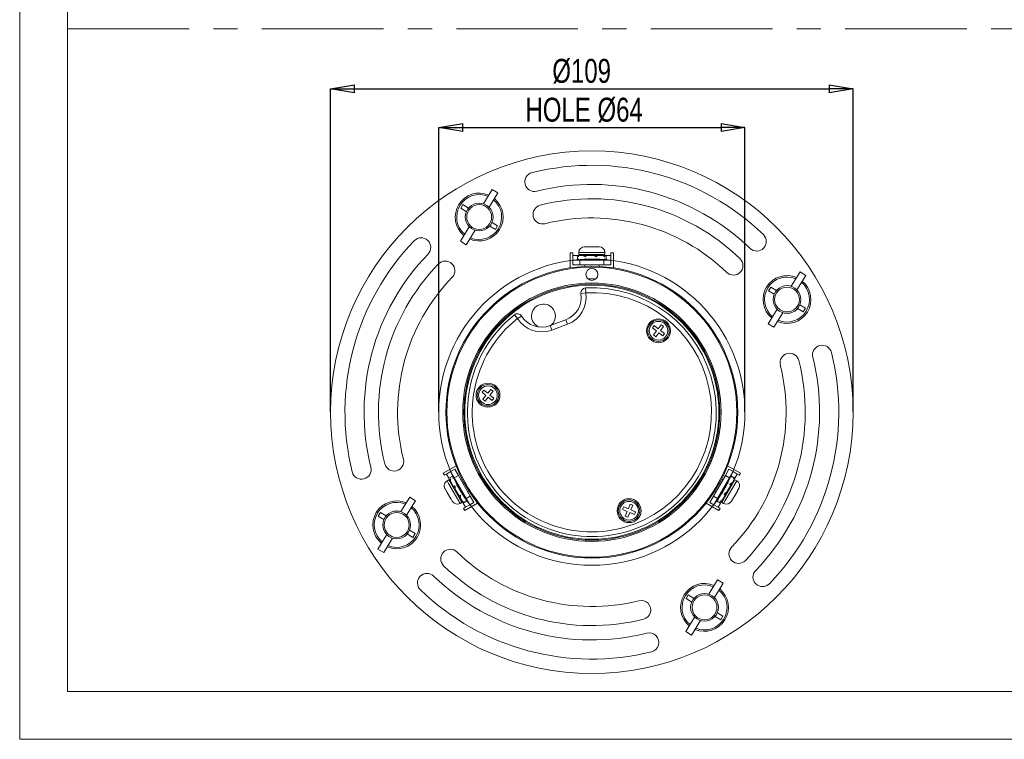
# Model space of a CAD drawing. Header units: millimetres. Extents: x 0 to 420, y 0 to 297.
# Tile 1 of 6: x 0 to 206, y 0 to 150. Entities that reach past the tile are written whole.
import ezdxf

# ---------------------------------------------------------------- set-up
doc = ezdxf.new("R2010")
doc.units = ezdxf.units.MM
doc.header["$LTSCALE"] = 2
doc.header["$PDSIZE"] = -1
doc.linetypes.add('CENTERX2', pattern=[20.32, 12.7, -2.54, 2.54, -2.54])
for name, color, linetype, lineweight in [('DGA-lighting', 7, 'Continuous', 0), ('DGA-quote', 251, 'Continuous', 0), ('DGA-txt', 7, 'Continuous', 0)]:
    doc.layers.add(name, color=color, linetype=linetype, lineweight=lineweight)
doc.styles.add('SLDTEXTSTYLE4', font='TXT', dxfattribs={"width": 0.75})
doc.dimstyles.new('SLDDIMSTYLE1', dxfattribs={"dimtxt": 5, "dimasz": 5, "dimexe": 0, "dimexo": 0.0625, "dimgap": 1.25, "dimtad": 1, "dimrnd": 1e-09, "dimzin": 12, "dimdsep": 46, "dimtxsty": 'SLDTEXTSTYLE4', "dimblk1": 'CLOSED', "dimblk2": 'CLOSED', "dimsah": 1, "dimcen": 0.09, "dimadec": 0, "dimazin": 3, "dimtfac": 1, "dimtofl": 0, "dimtmove": 0, "dimatfit": 3, "dimldrblk": 'CLOSED', "dimfxl": 1, "dimfrac": 2, "dimtolj": 1, "dimtzin": 12, "dimarcsym": 0})

# ---------------------------------------------------------------- blocks, each defined once
blk = doc.blocks.new('_CLOSED')
at = {"color": 0, "linetype": 'ByBlock', "lineweight": -2}
for p, q in [((-1, 0.166667), (0, 0)), ((-1, 0.166667), (-1, -0.166667)), ((0, 0), (-1, -0.166667)), ((0, 0), (-1, 0))]:
    blk.add_line(p, q, dxfattribs=at)
blk = doc.blocks.new('_D_2')
at = {"layer": 'Defpoints', "color": 0, "linetype": 'Continuous', "transparency": 16777216}
for p in [(151.59, 127.84), (87.59, 68.36), (151.59, 68.36)]:
    blk.add_point(p, dxfattribs=at)
at = {"layer": 'DGA-quote', "color": 0, "linetype": 'Continuous', "lineweight": -2, "transparency": 16777216}
for p, q in [((87.59, 68.42), (87.59, 127.84)), ((92.59, 127.84), (146.59, 127.84)), ((151.59, 68.42), (151.59, 127.84))]:
    blk.add_line(p, q, dxfattribs=at)
at = {"layer": 'DGA-quote', "color": 0, "linetype": 'Continuous', "lineweight": -2, "transparency": 16777216, "xscale": 5, "yscale": 5, "zscale": 5, "rotation": 180}
blk.add_blockref('_CLOSED', (87.59, 127.84), dxfattribs=at)
at = {"layer": 'DGA-quote', "color": 0, "linetype": 'Continuous', "lineweight": -2, "transparency": 16777216, "xscale": 5, "yscale": 5, "zscale": 5}
blk.add_blockref('_CLOSED', (151.59, 127.84), dxfattribs=at)
at = {"layer": 'DGA-quote', "color": 0, "linetype": 'Continuous', "transparency": 16777216, "insert": (117.98, 134.09), "char_height": 5, "attachment_point": 2, "style": 'SLDTEXTSTYLE4'}
blk.add_mtext('\\A1;HOLE %%C64', dxfattribs=at)
blk = doc.blocks.new('_D_3')
at = {"layer": 'Defpoints', "color": 0, "linetype": 'Continuous', "transparency": 16777216}
for p in [(174.19, 135.95), (64.99, 68.36), (174.19, 68.36)]:
    blk.add_point(p, dxfattribs=at)
at = {"layer": 'DGA-quote', "color": 0, "linetype": 'Continuous', "lineweight": -2, "transparency": 16777216}
for p, q in [((64.99, 68.42), (64.99, 135.95)), ((69.99, 135.95), (169.19, 135.95)), ((174.19, 68.42), (174.19, 135.95))]:
    blk.add_line(p, q, dxfattribs=at)
at = {"layer": 'DGA-quote', "color": 0, "linetype": 'Continuous', "lineweight": -2, "transparency": 16777216, "xscale": 5, "yscale": 5, "zscale": 5, "rotation": 180}
blk.add_blockref('_CLOSED', (64.99, 135.95), dxfattribs=at)
at = {"layer": 'DGA-quote', "color": 0, "linetype": 'Continuous', "lineweight": -2, "transparency": 16777216, "xscale": 5, "yscale": 5, "zscale": 5}
blk.add_blockref('_CLOSED', (174.19, 135.95), dxfattribs=at)
at = {"layer": 'DGA-quote', "color": 0, "linetype": 'Continuous', "transparency": 16777216, "insert": (117.46, 142.2), "char_height": 5, "attachment_point": 2, "style": 'SLDTEXTSTYLE4'}
blk.add_mtext('\\A1;%%c109', dxfattribs=at)

msp = doc.modelspace()

# ---------------------------------------------------------------- linework, layer by layer
at = {"layer": 'DGA-lighting', "linetype": 'Continuous'}
for p, q in [((96.91, 111.92), (98.76, 114.93)), ((98.11, 111.19), (99.96, 114.2)), ((98.76, 114.93), (99.96, 114.2)), ((92.65, 111.75), (92.18, 110.99)), ((93.83, 111.03), (92.65, 111.75)), ((93.36, 110.26), (92.18, 110.99)), ((93.97, 107.12), (92.13, 104.1)), ((98.25, 107.27), (99.43, 106.55)), ((98.72, 108.04), (99.9, 107.32)), ((99.9, 107.32), (99.43, 106.55)), ((95.17, 106.39), (93.32, 103.37)), ((92.13, 104.1), (93.32, 103.37)), ((118.07, 102.94), (118.55, 102.94)), ((118.55, 102.94), (118.58, 102.94)), ((118.55, 102.94), (118.65, 102.94)), ((118.58, 102.94), (118.65, 102.94)), ((118.65, 102.94), (120.04, 102.94)), ((120.04, 102.94), (120.11, 102.94)), ((120.04, 102.94), (120.15, 102.94)), ((120.11, 102.94), (120.15, 102.94)), ((120.15, 102.94), (121.08, 102.94)), ((121.08, 102.94), (121.12, 102.94)), ((121.08, 102.94), (121.1, 102.94)), ((121.12, 102.94), (121.1, 102.94)), ((121.1, 102.94), (121.12, 102.94)), ((115.59, 101.64), (115.09, 101.64)), ((115.09, 101.64), (115.09, 98.53)), ((115.59, 101.14), (115.59, 101.64)), ((115.59, 101.14), (115.59, 100.14)), ((116.59, 101.14), (115.59, 101.14)), ((116.59, 101.14), (116.59, 100.14)), ((116.6, 101.14), (116.59, 101.14)), ((116.77, 101.14), (116.6, 101.14)), ((116.77, 101.14), (116.77, 100.84)), ((117.63, 101.14), (116.77, 101.14)), ((116.87, 101.74), (116.87, 101.34)), ((121.66, 101.74), (116.87, 101.74)), ((116.87, 101.34), (122.32, 101.34)), ((117.94, 101.14), (117.63, 101.14)), ((118.31, 101.14), (117.94, 101.14)), ((118.31, 101.14), (118.31, 100.84)), ((119.81, 101.14), (118.31, 101.14)), ((120.57, 101.14), (119.81, 101.14)), ((120.49, 100.88), (120.49, 101.14)), ((120.57, 101.14), (120.6, 101.14)), ((120.6, 101.14), (120.6, 100.84)), ((121.86, 101.14), (120.6, 101.14)), ((122.32, 101.74), (121.66, 101.74)), ((121.93, 101.14), (122.3, 101.14)), ((122.3, 101.14), (122.3, 100.84)), ((122.59, 101.14), (122.3, 101.14)), ((122.32, 101.34), (122.32, 101.74)), ((122.59, 100.14), (122.59, 101.14)), ((123.59, 101.14), (122.59, 101.14)), ((124.09, 101.64), (123.59, 101.64)), ((123.59, 101.64), (123.59, 101.14)), ((123.59, 100.14), (123.59, 101.14)), ((124.09, 98.53), (124.09, 101.64)), ((115.59, 99.14), (115.59, 100.14)), ((115.59, 100.14), (117.09, 100.14)), ((117.09, 99.14), (115.59, 99.14)), ((116.77, 100.14), (116.77, 100.44)), ((117.09, 100.14), (117.09, 99.14)), ((122.09, 100.14), (117.09, 100.14)), ((122.09, 99.14), (117.09, 99.14)), ((118.09, 99.14), (118.09, 98.82)), ((118.31, 100.14), (118.31, 100.44)), ((120.49, 100.4), (120.49, 100.14)), ((120.6, 100.14), (120.6, 100.44)), ((121.09, 98.82), (121.09, 99.14)), ((122.09, 99.14), (122.09, 100.14)), ((122.09, 100.14), (123.59, 100.14)), ((123.59, 99.14), (122.09, 99.14)), ((122.3, 100.14), (122.3, 100.44)), ((123.59, 100.14), (123.59, 99.14)), ((161.25, 94.68), (163.1, 97.69)), ((162.45, 93.95), (164.3, 96.96)), ((163.1, 97.69), (164.3, 96.96)), ((118.31, 93.33), (117.32, 93.17)), ((118.31, 93.33), (118.25, 94.33)), ((156.99, 94.52), (156.52, 93.75)), ((157.7, 93.02), (156.52, 93.75)), ((158.17, 93.79), (156.99, 94.52)), ((163.06, 90.8), (164.24, 90.08)), ((103.41, 88.71), (104.03, 87.93)), ((158.31, 89.88), (156.47, 86.86)), ((159.51, 89.15), (157.66, 86.13)), ((162.59, 90.03), (163.77, 89.31)), ((164.24, 90.08), (163.77, 89.31)), ((104.88, 88.46), (104.03, 87.93)), ((110.88, 86.45), (114.15, 87.69)), ((110.88, 86.45), (111.23, 85.51)), ((114.51, 86.75), (111.23, 85.51)), ((114.51, 86.75), (114.15, 87.69)), ((132.64, 86.45), (132.27, 85.98)), ((133.47, 85.81), (132.64, 86.45)), ((134.11, 86.64), (133.47, 85.81)), ((134.58, 86.28), (134.11, 86.64)), ((156.47, 86.86), (157.66, 86.13)), ((132.27, 85.98), (133.1, 85.34)), ((133.1, 85.34), (132.46, 84.5)), ((132.46, 84.5), (132.93, 84.14)), ((132.93, 84.14), (133.57, 84.97)), ((133.57, 84.97), (134.41, 84.33)), ((133.94, 85.44), (134.58, 86.28)), ((134.77, 84.8), (133.94, 85.44)), ((134.41, 84.33), (134.77, 84.8)), ((97.03, 73), (96.65, 72.53)), ((96.65, 72.53), (97.46, 71.87)), ((97.84, 72.33), (97.03, 73)), ((98.5, 73.14), (97.84, 72.33)), ((98.3, 71.95), (98.97, 72.76)), ((98.97, 72.76), (98.5, 73.14)), ((97.46, 71.87), (96.79, 71.06)), ((96.79, 71.06), (97.26, 70.68)), ((97.26, 70.68), (97.92, 71.49)), ((97.92, 71.49), (98.73, 70.82)), ((99.11, 71.29), (98.3, 71.95)), ((98.73, 70.82), (99.11, 71.29)), ((91.22, 57.18), (88.52, 55.62)), ((88.52, 55.62), (88.77, 55.19)), ((90.07, 55.94), (89.2, 55.44)), ((90.07, 55.94), (90.94, 56.44)), ((90.82, 54.64), (90.07, 55.94)), ((90.94, 56.44), (91.69, 55.14)), ((147.5, 55.14), (148.25, 56.44)), ((150.66, 55.62), (147.97, 57.18)), ((148.25, 56.44), (149.11, 55.94)), ((149.11, 55.94), (148.36, 54.64)), ((149.98, 55.44), (149.11, 55.94)), ((150.41, 55.19), (150.66, 55.62)), ((88.77, 55.19), (89.2, 55.44)), ((89.2, 55.44), (89.7, 54.57)), ((89.67, 54.23), (89.32, 54.03)), ((89.32, 54.03), (89.65, 53.46)), ((92.39, 49.51), (89.67, 54.23)), ((90.57, 55.07), (89.7, 54.57)), ((89.7, 54.57), (89.85, 54.32)), ((89.85, 54.32), (90.11, 54.47)), ((90.04, 54), (89.85, 54.32)), ((90.07, 53.94), (90.7, 52.85)), ((90.72, 54.82), (90.46, 54.67)), ((91.69, 55.14), (90.82, 54.64)), ((90.82, 54.64), (93.32, 50.31)), ((91.69, 55.14), (94.19, 50.81)), ((92.46, 54.43), (92.19, 54.27)), ((145, 50.81), (147.5, 55.14)), ((145.86, 50.31), (148.36, 54.64)), ((147, 54.27), (146.72, 54.43)), ((149.51, 54.23), (146.79, 49.51)), ((147.46, 49.88), (149.86, 54.03)), ((148.36, 54.64), (147.5, 55.14)), ((147.75, 53.58), (148.01, 53.43)), ((148.52, 54.92), (148.78, 54.77)), ((149.48, 54.57), (148.61, 55.07)), ((148.8, 53.4), (148.96, 53.67)), ((148.96, 53.67), (149.39, 54.42)), ((149.39, 54.42), (149.13, 54.57)), ((149.39, 54.42), (149.47, 54.56)), ((149.47, 54.56), (149.48, 54.57)), ((149.48, 54.57), (149.98, 55.44)), ((149.86, 54.03), (149.51, 54.23)), ((149.98, 55.44), (150.41, 55.19)), ((88.9, 52.36), (88.88, 52.4)), ((88.88, 52.4), (88.89, 52.38)), ((88.89, 52.38), (88.88, 52.39)), ((88.9, 52.36), (88.89, 52.38)), ((89.36, 51.56), (88.9, 52.36)), ((89.39, 51.52), (89.36, 51.56)), ((89.42, 51.46), (89.36, 51.56)), ((89.42, 51.46), (89.39, 51.52)), ((90.12, 50.25), (89.42, 51.46)), ((89.65, 53.46), (92.05, 49.31)), ((90.7, 52.85), (90.96, 53)), ((90.72, 52.82), (90.7, 52.85)), ((90.72, 52.82), (91.09, 52.16)), ((90.98, 52.88), (90.76, 52.75)), ((91.09, 52.16), (91.85, 50.86)), ((91.57, 53.35), (91.31, 53.2)), ((91.4, 53.12), (91.62, 53.25)), ((93.69, 51.67), (93.96, 51.83)), ((145.22, 51.83), (145.5, 51.67)), ((146.61, 51.6), (146.87, 51.45)), ((146.89, 51.56), (146.66, 51.69)), ((147.49, 51.13), (147.87, 51.78)), ((147.87, 51.78), (148.62, 53.08)), ((148.62, 53.08), (148.36, 53.23)), ((148.62, 53.08), (148.8, 53.4)), ((150.01, 51.89), (149.31, 50.68)), ((150.06, 51.97), (150.01, 51.89)), ((150.04, 51.95), (150.01, 51.89)), ((150.06, 51.97), (150.04, 51.95)), ((150.3, 52.39), (150.06, 51.97)), ((79.67, 47.58), (81.52, 50.59)), ((80.87, 46.85), (82.72, 49.86)), ((81.52, 50.59), (82.72, 49.86)), ((90.15, 50.19), (90.12, 50.25)), ((90.17, 50.17), (90.12, 50.25)), ((90.17, 50.17), (90.15, 50.19)), ((90.41, 49.75), (90.17, 50.17)), ((91.85, 50.86), (92.11, 51.01)), ((91.85, 50.86), (92.03, 50.54)), ((92.03, 50.54), (92.18, 50.28)), ((92.05, 49.31), (92.39, 49.51)), ((92.18, 50.28), (92.62, 49.53)), ((92.71, 51.36), (92.45, 51.21)), ((92.62, 49.53), (92.88, 49.68)), ((92.62, 49.53), (92.7, 49.38)), ((92.7, 49.37), (93.57, 49.87)), ((93.48, 50.03), (93.22, 49.88)), ((93.32, 50.31), (94.19, 50.81)), ((94.07, 49.01), (93.32, 50.31)), ((94.94, 49.51), (94.07, 49.01)), ((94.19, 50.81), (94.94, 49.51)), ((144.25, 49.51), (145, 50.81)), ((145.11, 49.01), (144.25, 49.51)), ((145, 50.81), (145.86, 50.31)), ((145.86, 50.31), (145.11, 49.01)), ((145.61, 49.87), (146.48, 49.37)), ((145.76, 50.12), (146.02, 49.97)), ((146.62, 49.62), (146.36, 49.77)), ((146.48, 49.37), (146.62, 49.62)), ((146.81, 49.95), (146.62, 49.62)), ((146.79, 49.51), (147.14, 49.31)), ((146.84, 50.01), (147.47, 51.1)), ((147.14, 49.31), (147.46, 49.88)), ((147.47, 51.1), (147.21, 51.25)), ((147.31, 51.32), (147.53, 51.19)), ((147.49, 51.13), (147.47, 51.1)), ((148.79, 49.79), (148.77, 49.75)), ((148.77, 49.75), (148.78, 49.77)), ((148.78, 49.77), (148.77, 49.75)), ((148.79, 49.79), (148.78, 49.77)), ((149.26, 50.59), (148.79, 49.79)), ((149.31, 50.68), (149.26, 50.59)), ((149.28, 50.63), (149.26, 50.59)), ((149.31, 50.68), (149.28, 50.63)), ((75.41, 47.42), (74.94, 46.65)), ((76.59, 46.69), (75.41, 47.42)), ((92.7, 49.38), (92.7, 49.37)), ((92.7, 49.37), (93.2, 48.51)), ((93.2, 48.51), (92.77, 48.26)), ((92.77, 48.26), (93.02, 47.83)), ((93.02, 47.83), (95.72, 49.38)), ((93.2, 48.51), (94.07, 49.01)), ((126.25, 48.59), (126.02, 48.04)), ((126.02, 48.04), (126.98, 47.63)), ((127.22, 48.18), (126.25, 48.59)), ((126.98, 47.63), (126.56, 46.66)), ((127.11, 46.43), (127.53, 47.39)), ((127.63, 49.14), (127.22, 48.18)), ((127.53, 47.39), (128.49, 46.97)), ((128.18, 48.91), (127.63, 49.14)), ((127.77, 47.94), (128.18, 48.91)), ((128.73, 47.53), (127.77, 47.94)), ((128.49, 46.97), (128.73, 47.53)), ((143.47, 49.38), (146.16, 47.83)), ((145.11, 49.01), (145.98, 48.51)), ((145.98, 48.51), (146.48, 49.37)), ((146.41, 48.26), (145.98, 48.51)), ((146.16, 47.83), (146.41, 48.26)), ((76.12, 45.92), (74.94, 46.65)), ((126.56, 46.66), (127.11, 46.43)), ((81.48, 43.7), (82.66, 42.98)), ((76.73, 42.78), (74.89, 39.76)), ((77.93, 42.05), (76.08, 39.03)), ((81.01, 42.93), (82.19, 42.21)), ((82.66, 42.98), (82.19, 42.21)), ((74.89, 39.76), (76.08, 39.03)), ((144.01, 30.34), (145.86, 33.35)), ((145.86, 33.35), (147.06, 32.62)), ((145.21, 29.61), (147.06, 32.62)), ((139.75, 30.18), (139.28, 29.41)), ((140.46, 28.68), (139.28, 29.41)), ((140.93, 29.45), (139.75, 30.18)), ((141.07, 25.54), (139.23, 22.52)), ((142.27, 24.81), (140.42, 21.79)), ((145.35, 25.69), (146.53, 24.97)), ((145.82, 26.46), (147, 25.74)), ((147, 25.74), (146.53, 24.97)), ((139.23, 22.52), (140.42, 21.79))]:
    msp.add_line(p, q, dxfattribs=at)
at = {"layer": 'DGA-lighting', "linetype": 'Continuous', "flags": 128}
msp.add_lwpolyline([(107.58, 86.83), (108.18, 86.32), (108.48, 86.17)], dxfattribs=at)
at = {"layer": 'DGA-lighting', "linetype": 'Continuous'}
for centre, radius in [((119.59, 68.36), 54.6), ((96.04, 109.15), 2.9), ((96.04, 109.15), 2.6), ((119.59, 68.36), 30.5), ((119.59, 68.36), 30.3), ((119.59, 97.16), 1.25), ((119.59, 68.36), 27), ((119.59, 68.36), 26.75), ((119.59, 68.36), 26.55), ((160.38, 91.91), 2.9), ((160.38, 91.91), 2.6), ((133.52, 85.39), 2.5), ((133.52, 85.39), 2.25), ((133.52, 85.39), 1.95), ((97.88, 71.91), 2.5), ((97.88, 71.91), 2.25), ((97.88, 71.91), 1.95), ((127.37, 47.78), 2.5), ((127.37, 47.78), 2.25), ((127.37, 47.78), 1.95), ((78.8, 44.81), 2.9), ((78.8, 44.81), 2.6), ((143.14, 27.57), 2.9), ((143.14, 27.57), 2.6)]:
    msp.add_circle(centre, radius, dxfattribs=at)
at = {"layer": 'DGA-lighting'}
msp.add_circle((119.59, 68.36), 32, dxfattribs=at)
at = {"layer": 'DGA-lighting', "linetype": 'Continuous'}
for centre, radius, start, end in [((119.59, 68.36), 51.6, 46, 104), ((107.59, 116.49), 2, 104, 284), ((119.59, 68.36), 47.6, 46, 104), ((96.04, 109.15), 5, 66.5615, 230.4658), ((96.04, 109.15), 4.7, 67.0789, 229.9483), ((96.04, 109.15), 4.7, 328.5136, 49.9483), ((96.04, 109.15), 5, 328.5136, 50.4658), ((109.29, 109.7), 2, 104, 284), ((119.59, 68.36), 44.6, 46, 104), ((119.59, 68.36), 40.6, 46, 104), ((96.04, 109.15), 5, 246.5615, 328.5136), ((96.04, 109.15), 4.7, 247.0789, 328.5136), ((154.05, 104.04), 2, 226, 46), ((119.59, 68.36), 51.6, 136, 194), ((83.91, 102.82), 2, 316, 136), ((118.07, 101.74), 1.2, 90, 180), ((121.12, 101.74), 1.2, 0, 90), ((119.59, 68.36), 47.6, 136, 194), ((117.07, 101.34), 0.2, 180, 270), ((122.12, 101.34), 0.2, 270, 0), ((119.59, 68.36), 44.6, 136, 194), ((88.95, 97.95), 2, 316, 136), ((149.18, 99.01), 2, 226, 46), ((160.38, 91.91), 5, 66.5615, 230.4658), ((119.59, 68.36), 40.6, 136, 194), ((160.38, 91.91), 4.7, 67.0789, 229.9483), ((160.38, 91.91), 4.7, 328.5136, 49.9483), ((160.38, 91.91), 5, 328.5136, 50.4658), ((119.59, 68.36), 26, 128.488, 92.9465), ((119.59, 68.36), 25, 128.488, 92.9465), ((112.38, 92.36), 5, 290.7173, 9.2498), ((112.38, 92.36), 6, 290.7173, 9.2498), ((118.31, 93.33), 1, 92.9465, 189.2498), ((109.48, 88.46), 2.5, 308.7838, 220.7173), ((104.03, 87.93), 1, 32.1847, 128.488), ((160.38, 91.91), 5, 246.5615, 328.5136), ((160.38, 91.91), 4.7, 247.0789, 328.5136), ((109.11, 91.13), 6, 212.1847, 290.7173), ((109.11, 91.13), 5, 212.1847, 290.7173), ((167.72, 80.36), 2, 14, 194), ((119.59, 68.36), 51.6, 316, 14), ((160.93, 78.67), 2, 14, 194), ((119.59, 68.36), 44.6, 316, 14), ((119.59, 68.36), 47.6, 316, 14), ((119.59, 68.36), 40.6, 316, 14), ((78.26, 58.06), 2, 194, 14), ((71.46, 56.36), 2, 194, 14), ((89.92, 52.99), 1.2, 120, 210), ((89.77, 54.06), 0.2, 30, 120), ((149.41, 54.06), 0.2, 60, 150), ((149.26, 52.99), 1.2, 330, 60), ((78.8, 44.81), 5, 66.5615, 230.4658), ((78.8, 44.81), 4.7, 67.0789, 229.9483), ((91.45, 50.35), 1.2, 210, 300), ((92.29, 49.69), 0.2, 300, 30), ((146.89, 49.69), 0.2, 150, 240), ((147.74, 50.35), 1.2, 240, 330), ((78.8, 44.81), 4.7, 328.5136, 49.9483), ((78.8, 44.81), 5, 328.5136, 50.4658), ((78.8, 44.81), 5, 246.5615, 328.5136), ((78.8, 44.81), 4.7, 247.0789, 328.5136), ((90, 37.72), 2, 46, 226), ((119.59, 68.36), 40.6, 226, 284), ((150.24, 38.77), 2, 136, 316), ((119.59, 68.36), 44.6, 226, 284), ((155.27, 33.91), 2, 136, 316), ((85.14, 32.68), 2, 46, 226), ((119.59, 68.36), 47.6, 226, 284), ((119.59, 68.36), 51.6, 226, 284), ((143.14, 27.57), 5, 66.5615, 230.4658), ((143.14, 27.57), 4.7, 67.0789, 229.9483), ((143.14, 27.57), 4.7, 328.5136, 49.9483), ((143.14, 27.57), 5, 328.5136, 50.4658), ((129.9, 27.03), 2, 284, 104), ((143.14, 27.57), 5, 246.5615, 328.5136), ((143.14, 27.57), 4.7, 247.0789, 328.5136), ((131.59, 20.23), 2, 284, 104)]:
    msp.add_arc(centre, radius, start, end, dxfattribs=at)
for centre, major_axis, ratio, start_param, end_param in [((119.59, 101.14), (3, -0.1), 0.373657, 3.227089, 3.497022), ((119.59, 101.14), (2.99, -0.9), 0.225708, 4.068254, 4.338187), ((119.59, 101.14), (3, -1.12), 0.024167, 1.236376, 1.506309), ((119.59, 101.14), (2.99, -0.79), 0.266619, 0.512479, 0.782412), ((119.59, 100.14), (3, 0.1), 0.373657, 2.786163, 3.056096), ((119.59, 100.14), (2.99, 0.9), 0.225708, 1.944999, 2.214931), ((119.59, 100.14), (3, 1.12), 0.024167, 4.776876, 5.046809), ((119.59, 100.14), (2.99, 0.79), 0.266619, 5.500773, 5.770706), ((91.2, 51.97), (-0.81, 2.99), 0.266619, 0.512479, 0.782412), ((92.07, 52.47), (-2.18, 2.2), 0.266619, 5.500773, 5.770706), ((147.11, 52.47), (0.72, 3.04), 0.225708, 5.086591, 5.356524), ((147.98, 51.97), (2.28, 2.14), 0.225708, 0.926661, 1.196594), ((147.11, 52.47), (1.42, 2.65), 0.373657, 5.927756, 6.197689), ((147.98, 51.97), (1.58, 2.55), 0.373657, 0.085497, 0.35543), ((91.2, 51.97), (-0.53, 3.16), 0.024167, 1.236376, 1.506309), ((92.07, 52.47), (2.47, -2.04), 0.024167, 1.635284, 1.905216), ((147.11, 52.47), (0.53, 3.16), 0.024167, 1.635284, 1.905216), ((147.98, 51.97), (2.47, 2.04), 0.024167, 4.377969, 4.647902), ((91.2, 51.97), (-0.72, 3.04), 0.225708, 4.068254, 4.338187), ((92.07, 52.47), (2.28, -2.14), 0.225708, 5.086591, 5.356524), ((91.2, 51.97), (-1.42, 2.65), 0.373657, 3.227089, 3.497022), ((92.07, 52.47), (-1.58, 2.55), 0.373657, 2.786163, 3.056096), ((147.11, 52.47), (0.81, 2.99), 0.266619, 2.359181, 2.629113), ((147.98, 51.97), (2.18, 2.2), 0.266619, 3.654072, 3.924005)]:
    msp.add_ellipse(centre, major_axis=major_axis, ratio=ratio, start_param=start_param, end_param=end_param, dxfattribs=at)
msp.add_open_spline([(120.39, 96.2), (120.17, 96.2), (119.76, 96.21), (119.2, 96.21), (118.9, 96.2), (118.79, 96.2)], degree=3, knots=[0, 0, 0, 0, 0.412684, 0.799708, 1, 1, 1, 1], dxfattribs=at)
at = {"layer": 'DGA-quote', "linetype": 'CENTERX2'}
msp.add_lwpolyline([(10, 148.5), (410, 148.5)], dxfattribs=at)
at = {"layer": 'DGA-txt'}
for points in [[(420, 297), (0, 297), (0, 0), (420, 0)], [(410, 287), (10, 287), (10, 10), (410, 10)]]:
    msp.add_lwpolyline(points, close=True, dxfattribs=at)

# ---------------------------------------------------------------- dimensions: what is measured, and where the dimension line sits
at = {"layer": 'DGA-quote', "linetype": 'Continuous'}
for base, p1, p2, text, picture, middle in [((174.19, 135.95), (64.99, 68.36), (174.19, 68.36), '%%c<>', '_D_3', (117.46, 135.95)), ((151.59, 127.84), (87.59, 68.36), (151.59, 68.36), 'HOLE %%C<>', '_D_2', (117.98, 127.84))]:
    dim = msp.add_linear_dim(base=base, p1=p1, p2=p2, text=text, dimstyle='SLDDIMSTYLE1', override={"dimdec": 0}, dxfattribs=at)
    dim.commit()
    dim.dimension.update_dxf_attribs({"geometry": picture, "text_midpoint": middle, "dimtype": 160})

doc.saveas('drawing.dxf')
